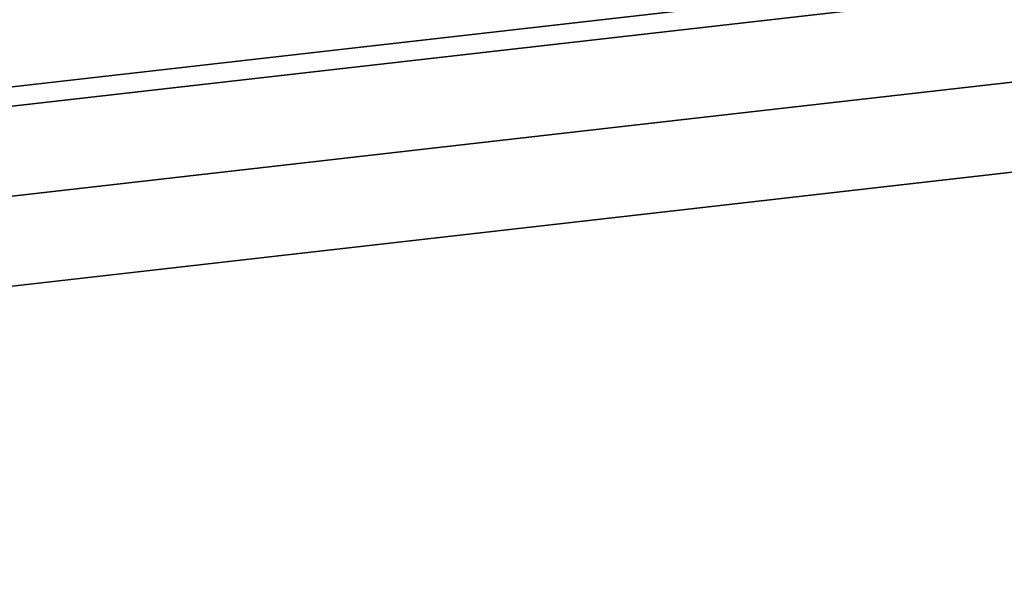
# Model space of a CAD drawing. Header units: millimetres. Extents: x 0 to 16721, y 217 to 10981.
# Tile 25 of 256: x 4342 to 4705, y 5550 to 5756. Entities that reach past the tile are written whole.
import ezdxf

# ---------------------------------------------------------------- set-up
doc = ezdxf.new("R2010")
doc.units = ezdxf.units.MM
doc.layers.add('PDF_PSS & TL', color=7, linetype='Continuous', true_color=0x7fffdf)

msp = doc.modelspace()

# ---------------------------------------------------------------- linework, layer by layer
at = {"layer": 'PDF_PSS & TL', "color": 4, "lineweight": 25}
for points in [[(9269.78, 6246.2), (8851.59, 6204.48), (8455.23, 6163.03), (8045.36, 6122.35), (7667.06, 6084.67), (7209.88, 6037.88), (6847.96, 5999.42), (6476.42, 5963.55), (6136.47, 5928.46), (5719.44, 5885.32), (5357.91, 5845.42), (4904.11, 5795.26), (4575.85, 5757.83), (4213.28, 5716.51), (3802.23, 5670.11), (3383.39, 5622.94)], [(3383.39, 5622.94), (3802.23, 5670.11), (4213.28, 5716.51), (4575.85, 5757.83), (4904.11, 5795.26), (5357.91, 5845.42), (5719.44, 5885.32), (6136.47, 5928.46), (6476.42, 5963.55), (6847.96, 5999.42), (7209.88, 6037.88), (7667.06, 6084.67), (8045.36, 6122.35), (8455.23, 6163.03), (8851.59, 6204.48), (9269.78, 6246.2)]]:
    msp.add_lwpolyline(points, dxfattribs=at)
at = {"layer": 'PDF_PSS & TL', "color": 2, "lineweight": 25}
for points in [[(9270.43, 6239.18), (8852.37, 6197.47), (8456.01, 6156.14), (8046, 6115.34), (7667.84, 6077.78), (7210.53, 6030.87), (6848.61, 5992.53), (6477.07, 5956.53), (6137.24, 5921.45), (5720.22, 5878.43), (5358.69, 5838.41), (4904.89, 5788.24), (4576.62, 5750.82), (4214.05, 5709.49), (3803.01, 5663.1), (3384.17, 5616.05)], [(3384.17, 5616.05), (3803.01, 5663.1), (4214.05, 5709.49), (4576.62, 5750.82), (4904.89, 5788.24), (5358.69, 5838.41), (5720.22, 5878.43), (6137.24, 5921.45), (6477.07, 5956.53), (6848.61, 5992.53), (7210.53, 6030.87), (7667.84, 6077.78), (8046, 6115.34), (8456.01, 6156.14), (8852.37, 6197.47), (9270.43, 6239.18)], [(9273.8, 6206.43), (8855.61, 6164.59), (8459.38, 6123.26), (8049.25, 6082.46), (7671.08, 6044.9), (7214.04, 5998.12), (6851.98, 5959.65), (6480.32, 5923.65), (6140.62, 5888.57), (5723.73, 5845.55), (5362.32, 5805.66), (4908.52, 5755.49), (4580.39, 5718.07), (4217.82, 5676.74), (3806.65, 5630.35), (3387.81, 5583.17)], [(3387.81, 5583.17), (3806.65, 5630.35), (4217.82, 5676.74), (4580.39, 5718.07), (4908.52, 5755.49), (5362.32, 5805.66), (5723.73, 5845.55), (6140.62, 5888.57), (6480.32, 5923.65), (6851.98, 5959.65), (7214.04, 5998.12), (7671.08, 6044.9), (8049.25, 6082.46), (8459.38, 6123.26), (8855.61, 6164.59), (9273.8, 6206.43)], [(9277.05, 6173.55), (8858.99, 6131.84), (8462.63, 6090.38), (8052.5, 6049.71), (7674.46, 6012.02), (7217.41, 5965.24), (6855.36, 5926.77), (6483.56, 5890.9), (6143.99, 5855.82), (5727.23, 5812.8), (5365.83, 5772.78), (4912.29, 5722.61), (4584.16, 5685.32), (4221.46, 5643.99), (3810.41, 5597.47), (3391.57, 5550.43)], [(3391.57, 5550.43), (3810.41, 5597.47), (4221.46, 5643.99), (4584.16, 5685.32), (4912.29, 5722.61), (5365.83, 5772.78), (5727.23, 5812.8), (6143.99, 5855.82), (6483.56, 5890.9), (6855.36, 5926.77), (7217.41, 5965.24), (7674.46, 6012.02), (8052.5, 6049.71), (8462.63, 6090.38), (8858.99, 6131.84), (9277.05, 6173.55)]]:
    msp.add_lwpolyline(points, dxfattribs=at)

doc.saveas('drawing.dxf')
